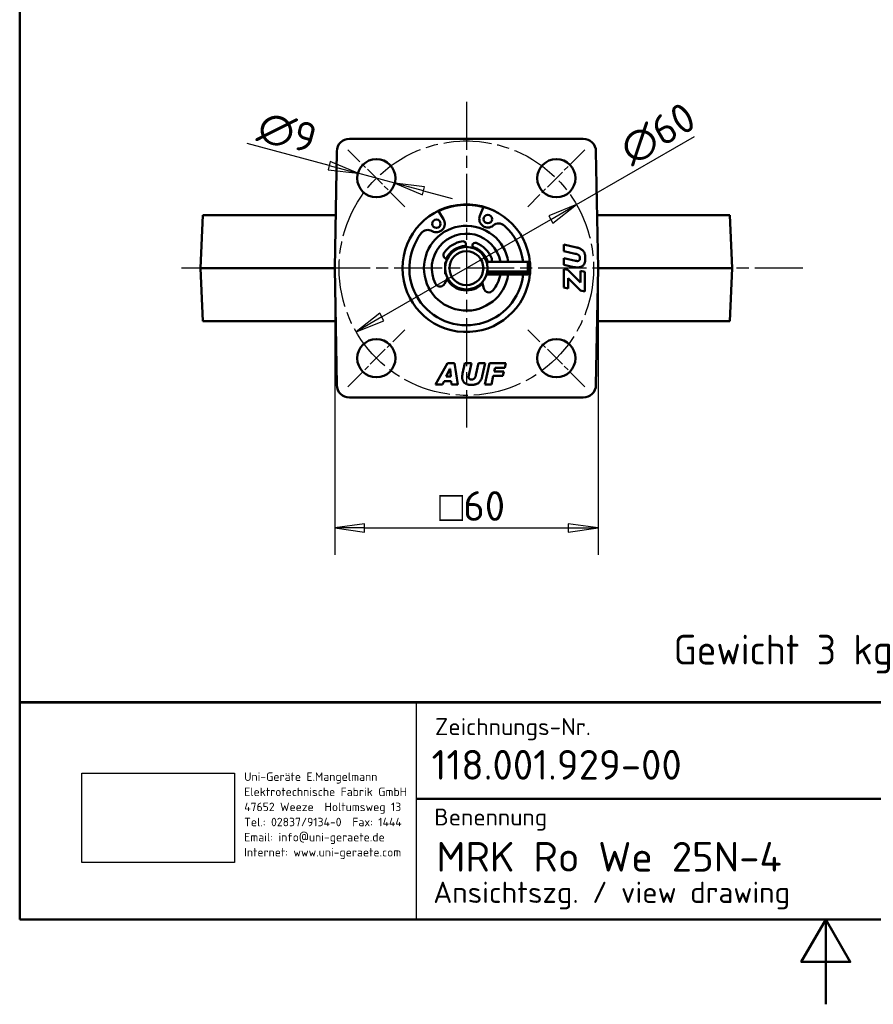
# Model space of a CAD drawing. Header units: millimetres. Extents: x 0 to 420, y 0 to 594.
# Tile 1 of 13: x 20 to 221, y 0 to 232. Entities that reach past the tile are written whole.
import ezdxf
from ezdxf.enums import TextEntityAlignment as Align

# ---------------------------------------------------------------- set-up
doc = ezdxf.new("R2010")
doc.units = ezdxf.units.MM
doc.header["$LTSCALE"] = 2
doc.linetypes.add('CHAIN', pattern=[0.3543, 0.2362, -0.0295, 0.0591, -0.0295])
doc.linetypes.add('LONG_DASH_DOTTED', pattern=[0.3001, 0.2362, -0.0295, 0.0049, -0.0295])
for name, color, linetype, lineweight in [('Bemaßungen(DIN)', 7, 'Continuous', 25), ('Mittellinie(DIN)', 4, 'CHAIN', 25), ('Mittelpunktmarkierung(DIN)', 4, 'CHAIN', 25), ('Rahmen_0', 179, 'Continuous', 50), ('Sichtbare Kanten(DIN)', 7, 'Continuous', 50), ('Skizziergeometrie(DIN)', 179, 'Continuous', 50), ('Skizzierlinie(DIN)', 179, 'Continuous', 25), ('Symbole(DIN)', 179, 'Continuous', 25)]:
    doc.layers.add(name, color=color, linetype=linetype, lineweight=lineweight)
doc.styles.add('Aktuell-DIN', font='isocpeur.ttf')
doc.styles.add('STANDARD-BSI~0', font='isocpeur.ttf')
doc.dimstyles.new('STANDARD-DIN', dxfattribs={"dimscale": 2, "dimtxt": 3.5, "dimasz": 3.5, "dimexe": 3.175, "dimexo": 0, "dimgap": 0.8, "dimtad": 1, "dimrnd": 1e-08, "dimtxsty": 'STANDARD-BSI~0', "dimblk": 'Filled-1', "dimcen": 0.09, "dimdle": 10, "dimclrd": 5, "dimclre": 5, "dimclrt": 256, "dimadec": 1, "dimazin": 2, "dimtfac": 0.714286, "dimtdec": 3, "dimtmove": 0, "dimatfit": 3, "dimfxl": 0, "dimtolj": 1, "dimlwd": 25, "dimlwe": 25, "dimarcsym": 0})
picture_1 = doc.add_image_def('image1.bmp', size_in_pixel=(606, 355))

# ---------------------------------------------------------------- blocks, each defined once
blk = doc.blocks.new('Ränder Default Border')
at = {"layer": 'Rahmen_0', "flags": 128}
for points in [[(10, 10), (10, 287), (200, 287), (200, 10), (10, 10)], [(105, 0), (105, 10), (102.11, 5), (107.89, 5), (105, 10)]]:
    blk.add_lwpolyline(points, dxfattribs=at)
blk = doc.blocks.new('Schriftfelder DIN-UNI-Doku')
at = {"layer": 'Skizziergeometrie(DIN)'}
for p, q in [((290.02, 125.63), (100.02, 125.63)), ((100.02, 125.63), (100.02, 100)), ((100.02, 125.59), (290, 125.59)), ((202.93, 125.59), (202.93, 114.22)), ((220.65, 100), (220.65, 125.59)), ((229.98, 125.63), (229.98, 112.18)), ((247.91, 125.59), (247.91, 112.18)), ((263.78, 112.18), (263.78, 125.59)), ((290, 100), (290, 125.59)), ((220.65, 121.23), (263.78, 121.23)), ((244.81, 117), (244.81, 117.4)), ((220.65, 116.55), (263.78, 116.55)), ((146.8, 114.22), (220.65, 114.22)), ((220.65, 112.18), (290, 112.18)), ((219.88, 108.5), (219.88, 108.75)), ((221.36, 107.91), (290, 107.91)), ((100.02, 100), (290, 100))]:
    blk.add_line(p, q, dxfattribs=at)
at = {"layer": 'Skizziergeometrie(DIN)', "linetype": 'LONG_DASH_DOTTED', "lineweight": 25, "ltscale": 11.124033}
blk.add_line((215.86, 124.25), (215.86, 115.77), dxfattribs=at)
at = {"layer": 'Skizziergeometrie(DIN)', "lineweight": 35}
for p, q in [((211.31, 123.59), (204.31, 121.84)), ((211.31, 116.59), (211.31, 123.59)), ((204.31, 121.84), (204.31, 118.34)), ((204.31, 118.34), (211.31, 116.59))]:
    blk.add_line(p, q, dxfattribs=at)
at = {"layer": 'Skizziergeometrie(DIN)', "linetype": 'LONG_DASH_DOTTED', "lineweight": 25, "ltscale": 10.229108}
blk.add_line((203.84, 120.09), (211.63, 120.09), dxfattribs=at)
at = {"layer": 'Skizziergeometrie(DIN)', "linetype": 'LONG_DASH_DOTTED', "lineweight": 25, "ltscale": 10.447887}
blk.add_line((211.99, 120.09), (219.95, 120.09), dxfattribs=at)
at = {"layer": 'Skizziergeometrie(DIN)', "lineweight": 35}
for radius in [3.5, 1.75]:
    blk.add_circle((215.86, 120.09), radius, dxfattribs=at)
at = {"layer": 'Skizzierlinie(DIN)', "linetype": 'Continuous'}
for p, q in [((146.8, 100), (146.8, 125.59)), ((229.98, 112.18), (229.98, 125.63)), ((220.65, 104.25), (263.01, 104.25)), ((263.01, 104.25), (290, 104.25))]:
    blk.add_line(p, q, dxfattribs=at)
at = {"layer": 'Symbole(DIN)', "color": 7, "char_height": 2, "style": 'Aktuell-DIN'}
for s, insert, width, attachment_point in [('\\fISOCPEUR|b0|i0;\\H2.0000;Zeichnungs-Nr.', (148.96, 123.73), 35.1459, 1), ('\\fISOCPEUR|b0|i0;\\H2.0000;Datum', (237.72, 121.52), 14.8011, 8), ('\\fISOCPEUR|b0|i0;\\H2.0000;Name', (254.79, 121.52), 17.2011, 8), ('\\fISOCPEUR|b0|i0;\\H2.0000;Maßstab', (272.07, 122), 10.7557, 1), ('\\fISOCPEUR|b0|i0;\\H2.0000;Bearb.', (221.41, 117.59), 8.5626, 7), ('\\fISOCPEUR|b0|i0;\\H2.0000;Gepr.', (221.64, 113.34), 8.3334, 7), ('\\fISOCPEUR|b0|i0;\\H2.0000;Benennung', (148.88, 113.08), 30, 1), ('\\fISOCPEUR|b0|i0;\\H2.0000;Schutzvermerk nach DIN 34 beachten.', (221.75, 103), 59.3373, 1)]:
    blk.add_mtext(s, dxfattribs=dict(at, insert=insert, width=width, attachment_point=attachment_point))
at = {"layer": 'Symbole(DIN)', "color": 179, "insert": (126.48, 117.33), "char_height": 1, "width": 20.2908, "attachment_point": 1, "line_spacing_factor": 1.068348, "style": 'Aktuell-DIN'}
blk.add_mtext('\\fISOCPEUR|b0|i0;\\H1.0000;Uni-Geräte E.Mangelmann\\PElektrotechnische Fabrik GmbH\\P47652 Weeze  Holtumsweg 13\\PTel.: 02837/9134-0  Fax: 1444\\PEmail: info@uni-geraete.de\\PInternet: www.uni-geraete.com', dxfattribs=at)
at = {"layer": 'Symbole(DIN)', "color": 7, "char_height": 2, "attachment_point": 7, "style": 'Aktuell-DIN'}
for s, insert in [('\\fISOCPEUR|b0|i0;\\H2.0000;Komm.-Nr.', (221.69, 109.64)), ('\\fISOCPEUR|b0|i0;\\H2.0000;Blatt', (221.83, 105.17)), ('\\fISOCPEUR|b0|i0;\\H2.0000;von', (253.65, 105.27))]:
    blk.add_mtext(s, dxfattribs=dict(at, insert=insert))
at = {"layer": 'Symbole(DIN)', "color": 7, "style": 'Aktuell-DIN'}
for tag, p in [('BAUTEILNUMMER', (148.56, 118.23)), ('TITEL', (149.13, 107.39))]:
    blk.add_attdef(tag, text='', height=3.5, dxfattribs=at).set_placement(p, align=Align.MIDDLE_LEFT)
for tag, p in [('ERSTELLUNGSDATUM', (230.24, 117.52)), ('AUTOR', (249.16, 117.55)), ('KONTROLLDATUM', (230.61, 113.27)), ('KONTROLLIERT_VON', (249.5, 113.1))]:
    blk.add_attdef(tag, text='', height=2, dxfattribs=at).set_placement(p, align=Align.BOTTOM_LEFT)
blk.add_attdef('FirstViewScale', text='', height=3.5, dxfattribs=at).set_placement((276.71, 117), align=Align.TOP_CENTER)
for tag, p in [('Blattnummer', (240.48, 106.09)), ('Blattgröße', (277.09, 105.87))]:
    blk.add_attdef(tag, text='', height=2, dxfattribs=at).set_placement(p, align=Align.MIDDLE_CENTER)
blk.add_attdef('BTL_BE2', text='', height=2.5, dxfattribs=at).set_placement((148.76, 104.45), align=Align.TOP_LEFT)
image = blk.add_image(picture_1, insert=(107.35, 106.72), size_in_units=(17.97, 10.53))
image.dxf.flags = 7
blk = doc.blocks.new('Filled-1')
at = {"color": 0}
for p, q in [((0, 0), (-1, 0.143)), ((-1, 0.143), (-1, -0.143)), ((-1, 0), (0, 0)), ((-1, -0.143), (0, 0))]:
    blk.add_line(p, q, dxfattribs=at)
at = {"color": 0, "flags": 128}
blk.add_lwpolyline([(-1, -0.143), (0, 0), (-1, 0.143), (-1, -0.143)], dxfattribs=at)
at = {"color": 0}
blk.add_solid([(-1, -0.143), (0, 0), (-1, 0.143), (-1, -0.143)], dxfattribs=at)
blk = doc.blocks.new('*D26')
at = {"layer": 'Bemaßungen(DIN)', "color": 5, "linetype": 'Continuous', "lineweight": 25}
for p, q in [((92.96, 197.73), (73.64, 202.91)), ((108.42, 193.59), (99.72, 195.92)), ((115.18, 191.78), (121.94, 189.97))]:
    blk.add_line(p, q, dxfattribs=at)
at = {"layer": 'Defpoints', "color": 0, "linetype": 'Continuous'}
for p in [(99.72, 195.92), (108.42, 193.59)]:
    blk.add_point(p, dxfattribs=at)
at = {"layer": 'Bemaßungen(DIN)', "color": 5, "linetype": 'Continuous', "lineweight": 25, "xscale": 7, "yscale": 7, "zscale": 7}
for p, rotation in [((99.72, 195.92), 345.0000000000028), ((108.42, 193.59), 165.0000000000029)]:
    blk.add_blockref('Filled-1', p, dxfattribs=dict(at, rotation=rotation))
at = {"layer": 'Bemaßungen(DIN)', "color": 250, "linetype": 'Continuous', "lineweight": 25, "true_color": 0x3f3f3f, "insert": (77.41, 210.8), "char_height": 7, "attachment_point": 1, "rotation": 345, "style": 'STANDARD-BSI~0'}
blk.add_mtext('\\A1;∅9', dxfattribs=at)
blk = doc.blocks.new('*D27')
at = {"layer": 'Bemaßungen(DIN)', "color": 5, "linetype": 'Continuous', "lineweight": 25}
for p, q in [((151.26, 188.54), (179.03, 204.57)), ((105.36, 162.04), (145.2, 185.04))]:
    blk.add_line(p, q, dxfattribs=at)
at = {"layer": 'Defpoints', "color": 0, "linetype": 'Continuous'}
for p in [(151.26, 188.54), (99.3, 158.54)]:
    blk.add_point(p, dxfattribs=at)
at = {"layer": 'Bemaßungen(DIN)', "color": 5, "linetype": 'Continuous', "lineweight": 25, "xscale": 7, "yscale": 7, "zscale": 7}
for p, rotation in [((151.26, 188.54), 29.99999999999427), ((99.3, 158.54), 209.9999999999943)]:
    blk.add_blockref('Filled-1', p, dxfattribs=dict(at, rotation=rotation))
at = {"layer": 'Bemaßungen(DIN)', "color": 250, "linetype": 'Continuous', "lineweight": 25, "true_color": 0x3f3f3f, "insert": (160.62, 203.87), "char_height": 7, "attachment_point": 1, "rotation": 30, "style": 'STANDARD-BSI~0'}
blk.add_mtext('\\A1;∅60', dxfattribs=at)
blk = doc.blocks.new('*D28')
at = {"layer": 'Bemaßungen(DIN)', "color": 5, "linetype": 'Continuous', "lineweight": 25}
for p, q in [((94.25, 173.54), (94.25, 105.95)), ((156.31, 173.54), (156.31, 105.95)), ((101.25, 112.3), (149.31, 112.3))]:
    blk.add_line(p, q, dxfattribs=at)
at = {"layer": 'Defpoints', "color": 0, "linetype": 'Continuous'}
for p in [(94.25, 173.54), (156.31, 173.54), (156.31, 112.3)]:
    blk.add_point(p, dxfattribs=at)
at = {"layer": 'Bemaßungen(DIN)', "color": 5, "linetype": 'Continuous', "lineweight": 25, "xscale": 7, "yscale": 7, "zscale": 7, "rotation": 180}
blk.add_blockref('Filled-1', (94.25, 112.3), dxfattribs=at)
at = {"layer": 'Bemaßungen(DIN)', "color": 5, "linetype": 'Continuous', "lineweight": 25, "xscale": 7, "yscale": 7, "zscale": 7}
blk.add_blockref('Filled-1', (156.31, 112.3), dxfattribs=at)
at = {"layer": 'Bemaßungen(DIN)', "color": 250, "linetype": 'Continuous', "lineweight": 25, "true_color": 0x3f3f3f, "insert": (114.43, 120.98), "char_height": 7, "attachment_point": 1, "style": 'STANDARD-BSI~0'}
blk.add_mtext('\\A1; \\fAIGDT|b0|i0;\\H7.0000;o\\fISOCPEUR|b0|i0;\\H7.0000;60', dxfattribs=at)

msp = doc.modelspace()

# ---------------------------------------------------------------- linework, layer by layer
at = {"layer": 'Mittellinie(DIN)', "linetype": 'CHAIN', "ltscale": 23.990969}
msp.add_circle((125.282, 173.541), 30, dxfattribs=at)
at = {"layer": 'Mittelpunktmarkierung(DIN)', "linetype": 'CHAIN', "ltscale": 23.990969}
for p, q in [((125.282, 212.798), (125.282, 135.978)), ((204.575, 173.541), (58.174, 173.541))]:
    msp.add_line(p, q, dxfattribs=at)
at = {"layer": 'Mittelpunktmarkierung(DIN)', "linetype": 'CHAIN', "ltscale": 10.556371}
for p, q in [((110.786, 188.036), (97.351, 201.471)), ((153.212, 201.471), (139.777, 188.036)), ((97.351, 145.61), (110.786, 159.045)), ((153.212, 145.61), (139.777, 159.045))]:
    msp.add_line(p, q, dxfattribs=at)
at = {"layer": 'Sichtbare Kanten(DIN)'}
for p, q in [((97.73, 204.041), (152.834, 204.041)), ((94.249, 173.541), (94.73, 201.093)), ((155.833, 201.093), (156.314, 173.541)), ((63.173, 186.041), (62.627, 173.541)), ((63.173, 186.041), (94.468, 186.041)), ((118.688, 187.01), (119.906, 185.092)), ((128.469, 185.877), (129.319, 187.984)), ((156.096, 186.041), (187.391, 186.041)), ((187.391, 186.041), (187.937, 173.541)), ((125.074, 178.536), (125.15, 179.173)), ((126.739, 178.983), (126.663, 178.346)), ((148.227, 177.539), (148.227, 179.098)), ((148.227, 179.098), (151.24, 178.448)), ((150.956, 176.966), (148.227, 177.539)), ((120.282, 174.907), (120.488, 174.962)), ((120.282, 174.907), (120.282, 172.817)), ((120.706, 175.7), (120.768, 175.692)), ((139.782, 175.041), (130.051, 175.041)), ((139.782, 175.041), (139.782, 172.746)), ((140.282, 174.907), (139.782, 175.041)), ((140.282, 174.907), (140.282, 172.817)), ((148.227, 175.874), (151.043, 175.277)), ((148.227, 174.324), (148.227, 175.874)), ((150.648, 173.809), (148.227, 174.324)), ((94.249, 173.541), (62.627, 173.541)), ((63.173, 161.041), (62.627, 173.541)), ((94.73, 145.988), (94.249, 173.541)), ((120.282, 172.817), (120.335, 172.81)), ((120.282, 172.552), (120.282, 172.817)), ((120.385, 172.532), (120.282, 172.552)), ((120.282, 172.552), (120.282, 172.175)), ((120.282, 172.175), (120.488, 172.119)), ((139.782, 172.041), (130.051, 172.041)), ((139.782, 172.455), (130.162, 172.455)), ((130.218, 172.746), (139.782, 172.746)), ((139.782, 172.746), (140.282, 172.817)), ((140.282, 172.552), (139.782, 172.455)), ((139.782, 172.455), (139.782, 172.041)), ((140.282, 172.175), (139.782, 172.041)), ((140.282, 172.817), (140.282, 172.552)), ((140.282, 172.552), (140.282, 172.175)), ((148.227, 168.978), (148.227, 173.314)), ((148.227, 173.314), (149.233, 173.14)), ((149.233, 173.14), (152.154, 170.162)), ((152.154, 172.914), (153.227, 172.688)), ((152.154, 170.162), (152.154, 172.914)), ((153.227, 172.688), (153.227, 168.059)), ((156.314, 173.541), (155.833, 145.988)), ((187.937, 173.541), (156.314, 173.541)), ((187.391, 161.041), (187.937, 173.541)), ((120.849, 171.227), (120.14, 169.861)), ((129.41, 168.751), (129.043, 170.247)), ((149.301, 171.225), (149.301, 168.742)), ((152.154, 168.294), (149.301, 171.225)), ((149.301, 168.742), (148.227, 168.978)), ((153.227, 168.059), (152.154, 168.294)), ((94.468, 161.041), (63.173, 161.041)), ((187.391, 161.041), (156.096, 161.041)), ((118.001, 146.127), (120.825, 151.127)), ((120.825, 151.127), (122.471, 151.127)), ((122.471, 151.127), (123.265, 146.127)), ((124.391, 148.707), (124.906, 151.127)), ((124.906, 151.127), (126.456, 151.127)), ((126.456, 151.127), (125.859, 148.312)), ((127.548, 148.399), (128.121, 151.127)), ((128.121, 151.127), (129.68, 151.127)), ((129.68, 151.127), (129.03, 148.115)), ((129.656, 146.127), (130.719, 151.127)), ((130.719, 151.127), (134.56, 151.127)), ((134.56, 151.127), (134.329, 150.059)), ((121.417, 149.828), (120.556, 148.009)), ((121.432, 149.828), (121.417, 149.828)), ((121.586, 148.009), (121.432, 149.828)), ((132.033, 150.059), (131.841, 149.169)), ((131.841, 149.169), (134.083, 149.169)), ((134.329, 150.059), (132.033, 150.059)), ((134.083, 149.169), (133.862, 148.153)), ((120.051, 146.945), (119.666, 146.127)), ((121.682, 146.945), (120.051, 146.945)), ((120.556, 148.009), (121.586, 148.009)), ((121.749, 146.127), (121.682, 146.945)), ((131.61, 148.153), (131.201, 146.127)), ((133.862, 148.153), (131.61, 148.153)), ((119.666, 146.127), (118.001, 146.127)), ((123.265, 146.127), (121.749, 146.127)), ((131.201, 146.127), (129.656, 146.127)), ((152.834, 143.041), (97.73, 143.041))]:
    msp.add_line(p, q, dxfattribs=at)
at = {"layer": 'Sichtbare Kanten(DIN)', "flags": 128}
for points in [[(152.053, 175.936), (152.052, 175.998), (152.047, 176.058), (152.039, 176.117), (152.028, 176.174), (152.014, 176.229), (151.997, 176.283), (151.977, 176.335), (151.954, 176.386), (151.927, 176.434), (151.898, 176.482), (151.865, 176.527), (151.829, 176.572), (151.789, 176.614), (151.743, 176.655), (151.691, 176.694), (151.633, 176.731), (151.569, 176.766), (151.499, 176.8), (151.424, 176.832), (151.342, 176.862), (151.254, 176.891), (151.161, 176.918), (151.061, 176.943), (150.956, 176.966)], [(151.24, 178.448), (151.413, 178.408), (151.578, 178.363), (151.735, 178.313), (151.885, 178.258), (152.027, 178.197), (152.161, 178.132), (152.288, 178.062), (152.407, 177.986), (152.518, 177.906), (152.622, 177.821), (152.718, 177.73), (152.806, 177.635), (152.887, 177.533), (152.962, 177.424), (153.029, 177.306), (153.088, 177.18), (153.141, 177.046), (153.187, 176.905), (153.226, 176.755), (153.258, 176.598), (153.282, 176.432), (153.3, 176.259), (153.311, 176.078), (153.314, 175.888)], [(151.043, 175.277), (151.059, 175.274), (151.076, 175.27), (151.092, 175.267), (151.109, 175.264), (151.126, 175.261), (151.143, 175.258), (151.16, 175.255), (151.177, 175.253), (151.194, 175.251), (151.211, 175.249), (151.229, 175.246), (151.246, 175.245), (151.263, 175.243), (151.281, 175.241), (151.299, 175.24), (151.316, 175.239), (151.334, 175.237), (151.352, 175.236), (151.37, 175.236), (151.388, 175.235), (151.406, 175.234), (151.425, 175.234), (151.443, 175.234), (151.461, 175.234)], [(151.461, 175.234), (151.51, 175.235), (151.556, 175.239), (151.6, 175.245), (151.642, 175.253), (151.682, 175.264), (151.72, 175.278), (151.756, 175.294), (151.79, 175.312), (151.822, 175.333), (151.852, 175.356), (151.88, 175.381), (151.905, 175.409), (151.929, 175.44), (151.951, 175.473), (151.97, 175.508), (151.987, 175.546), (152.003, 175.586), (152.016, 175.629), (152.028, 175.674), (152.037, 175.722), (152.044, 175.772), (152.049, 175.824), (152.052, 175.879), (152.053, 175.936)], [(153.314, 175.888), (153.311, 175.682), (153.3, 175.49), (153.282, 175.313), (153.257, 175.149), (153.226, 175), (153.187, 174.866), (153.141, 174.741), (153.088, 174.624), (153.028, 174.513), (152.961, 174.408), (152.887, 174.31), (152.806, 174.218), (152.72, 174.134), (152.63, 174.058), (152.536, 173.99), (152.439, 173.931), (152.337, 173.879), (152.231, 173.836), (152.123, 173.8), (152.012, 173.77), (151.898, 173.747), (151.782, 173.731), (151.664, 173.721), (151.543, 173.718)], [(151.543, 173.718), (151.504, 173.718), (151.466, 173.719), (151.427, 173.719), (151.389, 173.72), (151.35, 173.722), (151.312, 173.724), (151.274, 173.726), (151.236, 173.728), (151.198, 173.731), (151.161, 173.734), (151.123, 173.737), (151.086, 173.741), (151.049, 173.745), (151.012, 173.749), (150.975, 173.754), (150.938, 173.759), (150.901, 173.764), (150.865, 173.769), (150.828, 173.775), (150.792, 173.781), (150.756, 173.788), (150.72, 173.795), (150.684, 173.802), (150.648, 173.809)], [(124.3, 147.812), (124.3, 147.85), (124.3, 147.889), (124.301, 147.928), (124.302, 147.966), (124.304, 148.004), (124.306, 148.043), (124.308, 148.081), (124.31, 148.119), (124.313, 148.156), (124.316, 148.194), (124.319, 148.231), (124.323, 148.269), (124.327, 148.306), (124.331, 148.343), (124.336, 148.38), (124.34, 148.417), (124.346, 148.454), (124.351, 148.49), (124.357, 148.527), (124.363, 148.563), (124.37, 148.599), (124.377, 148.635), (124.384, 148.671), (124.391, 148.707)], [(126.47, 146.041), (126.264, 146.044), (126.072, 146.055), (125.895, 146.073), (125.731, 146.097), (125.582, 146.129), (125.448, 146.168), (125.323, 146.214), (125.206, 146.267), (125.094, 146.327), (124.99, 146.394), (124.892, 146.468), (124.8, 146.548), (124.716, 146.635), (124.64, 146.725), (124.572, 146.818), (124.513, 146.916), (124.461, 147.018), (124.418, 147.123), (124.382, 147.232), (124.352, 147.343), (124.329, 147.457), (124.313, 147.573), (124.303, 147.691), (124.3, 147.812)], [(125.859, 148.312), (125.855, 148.296), (125.852, 148.279), (125.849, 148.262), (125.846, 148.246), (125.843, 148.229), (125.84, 148.212), (125.837, 148.195), (125.835, 148.178), (125.833, 148.161), (125.83, 148.143), (125.828, 148.126), (125.827, 148.109), (125.825, 148.091), (125.823, 148.074), (125.822, 148.056), (125.821, 148.038), (125.819, 148.021), (125.818, 148.003), (125.818, 147.985), (125.817, 147.967), (125.816, 147.948), (125.816, 147.93), (125.816, 147.912), (125.816, 147.893)], [(125.816, 147.893), (125.817, 147.845), (125.821, 147.799), (125.827, 147.755), (125.835, 147.713), (125.846, 147.672), (125.86, 147.634), (125.875, 147.598), (125.894, 147.565), (125.915, 147.533), (125.938, 147.503), (125.963, 147.475), (125.991, 147.449), (126.022, 147.426), (126.055, 147.404), (126.09, 147.385), (126.128, 147.367), (126.168, 147.352), (126.211, 147.338), (126.256, 147.327), (126.304, 147.318), (126.354, 147.311), (126.406, 147.306), (126.461, 147.303), (126.518, 147.302)], [(129.03, 148.115), (128.99, 147.942), (128.945, 147.777), (128.895, 147.62), (128.839, 147.47), (128.779, 147.328), (128.714, 147.194), (128.644, 147.067), (128.568, 146.948), (128.488, 146.837), (128.403, 146.733), (128.312, 146.637), (128.217, 146.548), (128.115, 146.467), (128.005, 146.393), (127.888, 146.326), (127.762, 146.266), (127.628, 146.213), (127.487, 146.168), (127.337, 146.129), (127.18, 146.097), (127.014, 146.072), (126.841, 146.055), (126.66, 146.044), (126.47, 146.041)], [(126.518, 147.302), (126.58, 147.303), (126.64, 147.308), (126.699, 147.315), (126.756, 147.326), (126.811, 147.34), (126.865, 147.357), (126.917, 147.378), (126.967, 147.401), (127.016, 147.427), (127.064, 147.457), (127.109, 147.49), (127.154, 147.525), (127.196, 147.566), (127.237, 147.612), (127.276, 147.664), (127.313, 147.722), (127.348, 147.786), (127.382, 147.856), (127.414, 147.931), (127.444, 148.013), (127.473, 148.1), (127.5, 148.194), (127.525, 148.293), (127.548, 148.399)]]:
    msp.add_lwpolyline(points, dxfattribs=at)
at = {"layer": 'Sichtbare Kanten(DIN)'}
for centre, radius in [((104.069, 194.754), 4.5), ((146.495, 194.754), 4.5), ((130.324, 185.129), 1), ((118.218, 184.02), 1), ((125.282, 173.541), 5), ((125.282, 173.541), 4), ((104.069, 152.327), 4.5), ((146.495, 152.327), 4.5)]:
    msp.add_circle(centre, radius, dxfattribs=at)
for centre, radius, start, end in [((97.73, 201.041), 3, 90, 179), ((152.834, 201.041), 3, 1, 90), ((125.282, 173.541), 15.05, 5.22039, 354.77961), ((125.282, 173.541), 14.95, 74.40207, 116.06445), ((125.35, 172.794), 15.7, 115.11014, 124.46972), ((130.324, 185.129), 2, 158.03768, 310.30303), ((125.35, 172.794), 15.7, 65.99681, 75.35639), ((125.282, 173.541), 10, 8.62693, 351.37307), ((118.218, 184.02), 2, 240.1635, 32.42885), ((132.912, 182.078), 2, 48.21283, 130.30303), ((125.282, 173.541), 13.45, 6.40318, 48.21283), ((125.282, 173.541), 13.45, 142.2537, 353.59682), ((116.228, 180.55), 2, 60.1635, 142.2537), ((125.282, 173.541), 8.15, 10.6057, 206.73911), ((125.282, 173.541), 6.4, 97.65297, 145.10297), ((125.282, 173.541), 5.25, 91.94039, 155.20481), ((124.515, 179.249), 0.64, 353.17545, 97.65297), ((127.374, 178.907), 0.64, 68.69794, 173.17545), ((125.282, 173.541), 6.4, 21.24794, 68.69794), ((120.82, 176.653), 0.96, 145.10297, 263.17545), ((125.282, 173.541), 5.25, 16.60155, 74.41052), ((130.352, 175.512), 0.96, 330.5854, 21.24794), ((125.282, 173.541), 15.05, 355.3283, 4.6717), ((125.282, 173.541), 8.15, 319.6118, 349.3943), ((119.075, 170.414), 1.2, 206.73911, 332.56888), ((125.282, 173.541), 5.25, 209.4513, 316.89961), ((130.575, 169.037), 1.2, 193.78203, 319.6118), ((97.73, 146.041), 3, 181, 270), ((152.834, 146.041), 3, 270, 359)]:
    msp.add_arc(centre, radius, start, end, dxfattribs=at)

# ---------------------------------------------------------------- block references
at = {"xscale": 2, "yscale": 2, "zscale": 2}
msp.add_blockref('Ränder Default Border', (0, 0), dxfattribs=at)
msp.add_blockref('Schriftfelder DIN-UNI-Doku', (-180.045, -180), dxfattribs=at).add_auto_attribs({'BAUTEILNUMMER': '118.001.929-00', 'TITEL': 'MRK Ro We 25N-4', 'ERSTELLUNGSDATUM': '19.08.2010', 'AUTOR': 'Bettray', 'KONTROLLIERT_VON': 'BY', 'KONTROLLDATUM': '21.03.2011', 'Blattnummer': '1 ', 'Blattgröße': 'A4', 'FirstViewScale': '1:2', 'BTL_BE2': 'Ansichtszg. / view drawing         '})

# ---------------------------------------------------------------- texts
at = {"layer": 'Symbole(DIN)', "color": 7, "insert": (174.07, 87.112), "char_height": 7, "width": 55.27922, "attachment_point": 1, "style": 'Aktuell-DIN'}
msp.add_mtext('{Gewicht 3 kg}', dxfattribs=at)

# ---------------------------------------------------------------- dimensions: what is measured, and where the dimension line sits
at = {"layer": 'Bemaßungen(DIN)', "color": 5, "linetype": 'Continuous', "lineweight": 25, "true_color": 0x0000ff}
for p1, p2, picture, middle in [((99.301, 158.541), (151.262, 188.541), '*D27', (171.281, 200.098)), ((108.415, 193.589), (99.722, 195.919), '*D26', (79.92, 201.224))]:
    dim = msp.add_diameter_dim_2p(p1=p1, p2=p2, dimstyle='STANDARD-DIN', override={"dimdec": 2, "dimtp": 0, "dimtm": 0, "dimtdec": 3, "dimatfit": 2}, dxfattribs=at)
    dim.commit()
    dim.dimension.update_dxf_attribs({"geometry": picture, "text_midpoint": middle, "dimtype": 163})
dim = msp.add_linear_dim(base=(156.314, 112.304), p1=(94.249, 173.541), p2=(156.314, 173.541), angle=180, text=' \\fAIGDT|b0|i0;\\H7.0000;o\\fISOCPEUR|b0|i0;\\H7.0000;60', dimstyle='STANDARD-DIN', override={"dimdec": 0, "dimtp": 0, "dimtm": 0, "dimtdec": 3, "dimatfit": 2}, dxfattribs=at)
dim.commit()
dim.dimension.update_dxf_attribs({"geometry": '*D28', "text_midpoint": (125.282, 112.304), "dimtype": 160})

doc.saveas('drawing.dxf')
